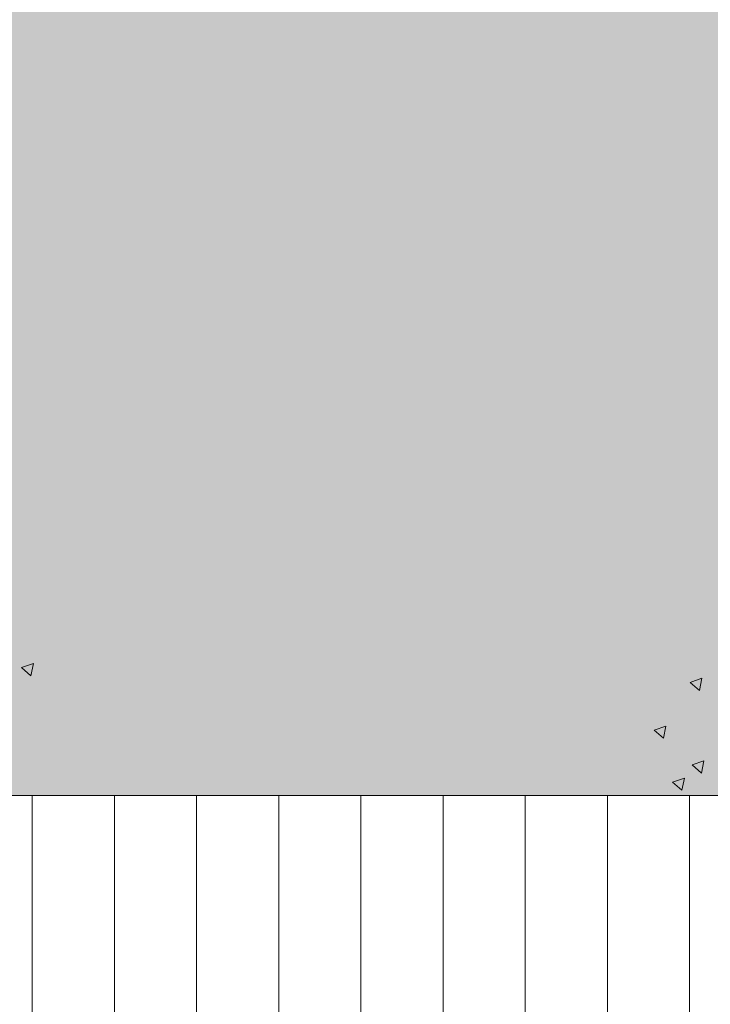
# Model space of a CAD drawing. Header units: millimetres. Extents: x -54722 to 267911, y -1116 to 19261.
# Tile 108 of 136: x 261311 to 262152, y 1348 to 2546. Entities that reach past the tile are written whole.
import ezdxf

# ---------------------------------------------------------------- set-up
doc = ezdxf.new("R2010")
doc.units = ezdxf.units.MM
for name, color, linetype, lineweight in [('A-WALL', 113, 'Continuous', 9), ('A-WALL-PATT', 111, 'Continuous', 9), ('L-PLNT', 71, 'Continuous', 9)]:
    doc.layers.add(name, color=color, linetype=linetype, lineweight=lineweight)

# ---------------------------------------------------------------- blocks, each defined once
blk = doc.blocks.new('SBA_PLNT-DTL-GenericTree_02 - ANG-000-622235-Façade Sud')
at = {"layer": 'L-PLNT'}
for p, q in [((4745, 1758.1), (4759.3, 1762.9)), ((4759.3, 1762.9), (4756.3, 1748.1)), ((4756.3, 1748.1), (4745, 1758.1))]:
    blk.add_line(p, q, dxfattribs=at)
blk = doc.blocks.new('SBA_PLNT-DTL-GenericTree_02 - ANG-000-V73-Façade Sud')
at = {"layer": 'L-PLNT'}
for p, q in [((5558.6, 1740), (5572.9, 1744.9)), ((5569.9, 1730.1), (5558.6, 1740)), ((5572.9, 1744.9), (5569.9, 1730.1)), ((5514.9, 1682), (5529.2, 1686.8)), ((5526.2, 1672), (5514.9, 1682)), ((5529.2, 1686.8), (5526.2, 1672)), ((5561.2, 1639.5), (5575.5, 1644.4)), ((5575.5, 1644.4), (5572.5, 1629.6)), ((5572.5, 1629.6), (5561.2, 1639.5)), ((5537.4, 1618.8), (5551.7, 1623.6)), ((5548.7, 1608.9), (5537.4, 1618.8)), ((5551.7, 1623.6), (5548.7, 1608.9))]:
    blk.add_line(p, q, dxfattribs=at)

msp = doc.modelspace()

# ---------------------------------------------------------------- hatches: boundary and pattern name
at = {"layer": 'A-WALL-PATT'}
msp.add_hatch(color=256, dxfattribs=at).paths.add_polyline_path([(262220.7, 1602.3), (262253.1, 1602.3), (262253.1, 3223.4), (262207.9, 3224.1), (262207.9, 3243.3), (259666.1, 3243.3), (259666.1, 3228.1), (262147.9, 3228.1), (262147.9, 3198.1), (260409.8, 3198.1), (260409.8, 3143.3), (260403.4, 3143.3), (260403.4, 1602.3), (262129, 1602.3)])
h = msp.add_hatch(dxfattribs=at)
h.set_pattern_fill('FP_17', color=256, style=0, pattern_type=2)
h.set_pattern_definition([(90, (268426.51, 0), (-100, 6e-15), [])])
h.paths.add_polyline_path([(257154.1, 150), (262491.1, 150), (262491.1, 1602.3), (253235.2, 1602.3), (253235.2, 210), (253633.4, 210), (253633.4, 150), (257117.1, 150)])

# ---------------------------------------------------------------- linework, layer by layer
at = {"layer": 'A-WALL'}
msp.add_line((262491.1, 1602.3), (252861.9, 1602.3), dxfattribs=at)

# ---------------------------------------------------------------- block references
at = {"layer": 'L-PLNT'}
for name in ['SBA_PLNT-DTL-GenericTree_02 - ANG-000-V73-Façade Sud', 'SBA_PLNT-DTL-GenericTree_02 - ANG-000-622235-Façade Sud']:
    msp.add_blockref(name, (256568.6, 0), dxfattribs=at)

doc.saveas('drawing.dxf')
